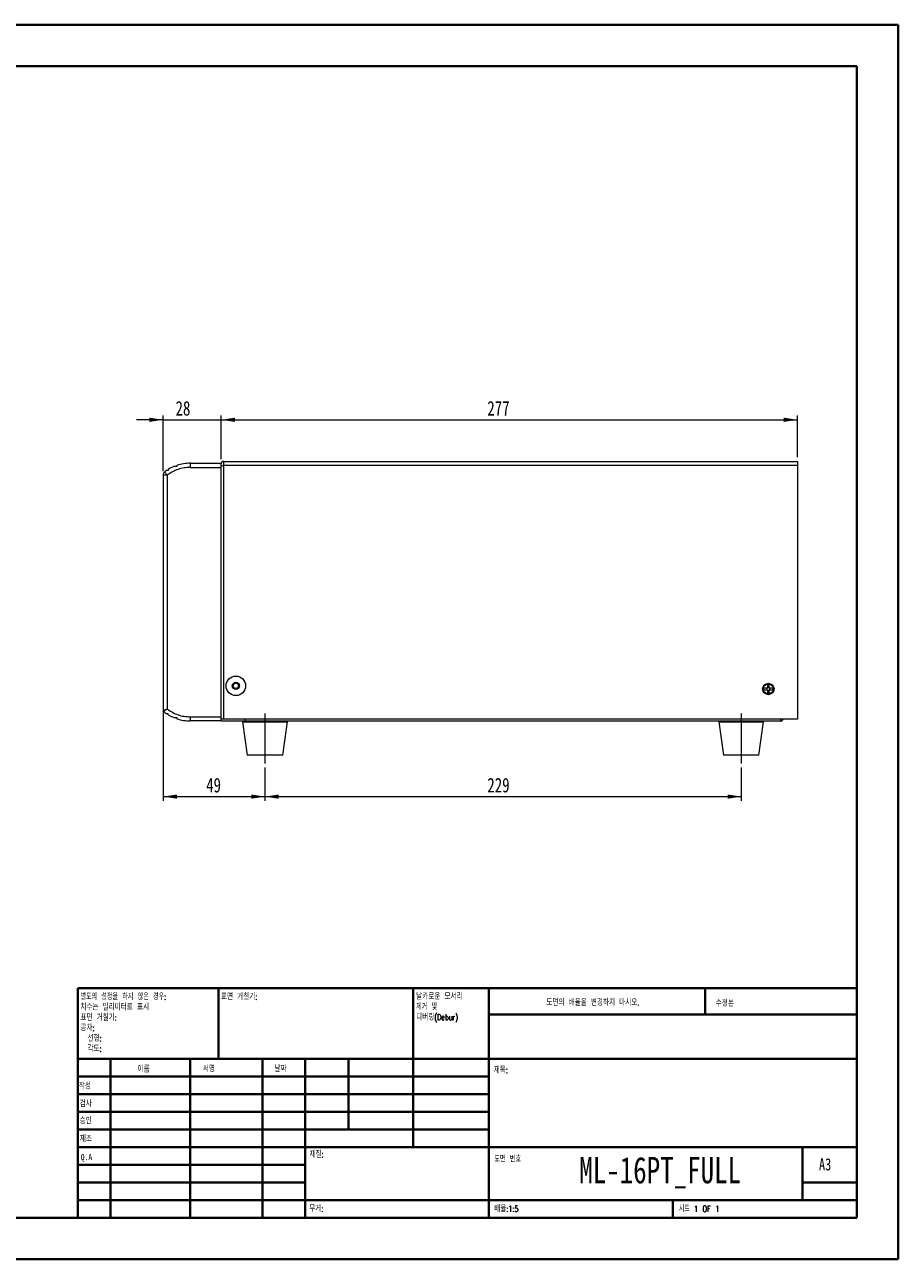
# Model space of a CAD drawing. Header units: millimetres. Extents: x 0 to 420, y 0 to 297.
# Tile 4 of 4: x 210 to 420, y 0 to 297. Entities that reach past the tile are written whole.
import ezdxf

# ---------------------------------------------------------------- set-up
doc = ezdxf.new("R2010")
doc.units = ezdxf.units.MM
doc.linetypes.add('CENTERX2', pattern=[20.32, 12.7, -2.54, 2.54, -2.54])
doc.styles.add('SLDTEXTSTYLE0', font='TXT', dxfattribs={"width": 0.75})
doc.styles.add('SLDTEXTSTYLE1', font='TXT', dxfattribs={"width": 0.75, "bigfont": 'bigfont'})
doc.styles.add('SLDTEXTSTYLE2', font='TXT', dxfattribs={"width": 0.666667, "bigfont": 'bigfont'})
doc.styles.add('SLDTEXTSTYLE3', font='TXT', dxfattribs={"width": 0.7, "bigfont": 'bigfont'})
doc.styles.add('SLDTEXTSTYLE4', font='TXT', dxfattribs={"width": 0.6875, "bigfont": 'bigfont'})
doc.styles.add('SLDTEXTSTYLE5', font='TXT', dxfattribs={"width": 0.691176, "bigfont": 'bigfont'})
doc.dimstyles.new('SLDDIMSTYLE0', dxfattribs={"dimtxt": 3.5, "dimasz": 3.302, "dimexe": 0, "dimexo": 0.0625, "dimgap": 0.875, "dimtad": 1, "dimlfac": 2, "dimrnd": 1e-09, "dimzin": 12, "dimdsep": 46, "dimtxsty": 'SLDTEXTSTYLE0', "dimsah": 1, "dimcen": 0.09, "dimadec": 0, "dimazin": 3, "dimtfac": 1, "dimtofl": 0, "dimtmove": 0, "dimatfit": 3, "dimfxl": 0, "dimfrac": 2, "dimtolj": 1, "dimtzin": 12, "dimarcsym": 0})
doc.dimstyles.new('SLDDIMSTYLE2', dxfattribs={"dimtxt": 3.5, "dimasz": 3.302, "dimexe": 0, "dimexo": 0.0625, "dimgap": 0.875, "dimtad": 1, "dimlfac": 2, "dimrnd": 1e-09, "dimzin": 12, "dimdsep": 46, "dimtxsty": 'SLDTEXTSTYLE0', "dimsah": 1, "dimcen": 0.09, "dimadec": 0, "dimazin": 3, "dimtfac": 1, "dimtmove": 0, "dimatfit": 0, "dimfxl": 0, "dimfrac": 2, "dimtolj": 1, "dimtzin": 12, "dimarcsym": 0})

# ---------------------------------------------------------------- blocks, each defined once
blk = doc.blocks.new('SW_NOTE_0')
at = {"color": 0, "linetype": 'Continuous', "lineweight": 0, "char_height": 1.5, "attachment_point": 1}
for s, insert, style in [('날카로운 모서리', (0, 1.93), 'SLDTEXTSTYLE1'), ('제거 및', (0, -0.57), 'SLDTEXTSTYLE4'), ('디버링(Debur)', (0, -3.07), 'SLDTEXTSTYLE1')]:
    blk.add_mtext(s, dxfattribs=dict(at, insert=insert, style=style))
blk = doc.blocks.new('SW_NOTE_1')
at = {"color": 0, "linetype": 'Continuous', "lineweight": 0, "char_height": 1.5, "attachment_point": 1}
for s, insert, style in [('별도의 설정을 하지 않은 경우:', (0, 1.93), 'SLDTEXTSTYLE5'), ('표면 거칠기:', (0, -3.07), 'SLDTEXTSTYLE1'), ('치수는 밀리미터로 표시', (0, -0.57), 'SLDTEXTSTYLE1'), ('공차:', (0, -5.57), 'SLDTEXTSTYLE1'), ('선형:', (1.69, -8.07), 'SLDTEXTSTYLE1'), ('각도:', (1.69, -10.57), 'SLDTEXTSTYLE1')]:
    blk.add_mtext(s, dxfattribs=dict(at, insert=insert, style=style))
blk = doc.blocks.new('_D_5')
at = {"color": 7, "linetype": 'Continuous', "lineweight": 0}
for p, q in [((243.34, 202.17), (236.99, 202.17)), ((243.34, 189.84), (243.34, 203.17)), ((243.34, 202.17), (257.34, 202.17)), ((257.34, 192.72), (257.34, 203.17)), ((257.34, 202.17), (263.69, 202.17))]:
    blk.add_line(p, q, dxfattribs=at)
for points in [[(243.34, 202.17), (240.04, 202.68), (240.04, 201.66)], [(257.34, 202.17), (260.64, 201.66), (260.64, 202.68)]]:
    blk.add_solid(points, dxfattribs=at)
at = {"color": 7, "linetype": 'Continuous', "lineweight": 0, "insert": (246.33, 206.68, -139.53), "char_height": 3.5, "attachment_point": 1, "style": 'SLDTEXTSTYLE0'}
blk.add_mtext('28', dxfattribs=at)
blk = doc.blocks.new('_D_6')
at = {"color": 7, "linetype": 'Continuous', "lineweight": 0}
for p, q in [((257.34, 192.72), (257.34, 203.17)), ((257.34, 202.17), (395.84, 202.17)), ((395.84, 193.17), (395.84, 203.17))]:
    blk.add_line(p, q, dxfattribs=at)
for points in [[(257.34, 202.17), (260.64, 201.66), (260.64, 202.68)], [(395.84, 202.17), (392.54, 202.68), (392.54, 201.66)]]:
    blk.add_solid(points, dxfattribs=at)
at = {"color": 7, "linetype": 'Continuous', "lineweight": 0, "insert": (321.29, 206.68, -139.53), "char_height": 3.5, "attachment_point": 1, "style": 'SLDTEXTSTYLE0'}
blk.add_mtext('277', dxfattribs=at)
blk = doc.blocks.new('_D_7')
at = {"color": 7, "linetype": 'Continuous', "lineweight": 0}
for p, q in [((243.4, 134.72), (243.4, 110.52)), ((267.84, 118.52), (267.84, 110.52)), ((243.4, 111.52), (267.84, 111.52))]:
    blk.add_line(p, q, dxfattribs=at)
for points in [[(243.4, 111.52), (246.7, 111.01), (246.7, 112.03)], [(267.84, 111.52), (264.54, 112.03), (264.54, 111.01)]]:
    blk.add_solid(points, dxfattribs=at)
at = {"color": 7, "linetype": 'Continuous', "lineweight": 0, "insert": (253.7, 116.03, -139.53), "char_height": 3.5, "attachment_point": 1, "rotation": 360, "style": 'SLDTEXTSTYLE0'}
blk.add_mtext('49', dxfattribs=at)
blk = doc.blocks.new('_D_8')
at = {"color": 7, "linetype": 'Continuous', "lineweight": 0}
for p, q in [((267.84, 118.52), (267.84, 110.52)), ((382.34, 118.52), (382.34, 110.52)), ((267.84, 111.52), (382.34, 111.52))]:
    blk.add_line(p, q, dxfattribs=at)
for points in [[(267.84, 111.52), (271.14, 111.01), (271.14, 112.03)], [(382.34, 111.52), (379.04, 112.03), (379.04, 111.01)]]:
    blk.add_solid(points, dxfattribs=at)
at = {"color": 7, "linetype": 'Continuous', "lineweight": 0, "insert": (321.29, 116.03, -139.53), "char_height": 3.5, "attachment_point": 1, "style": 'SLDTEXTSTYLE0'}
blk.add_mtext('229', dxfattribs=at)

msp = doc.modelspace()

# ---------------------------------------------------------------- linework, layer by layer
at = {"color": 7, "linetype": 'Continuous', "lineweight": 40}
for p, q in [((0.0788, 297.2148), (420.0788, 297.2148)), ((420.0788, 0.2148), (420.0788, 297.2148)), ((25.0788, 287.2148), (410.0788, 287.2148)), ((410.0788, 287.2148), (410.0788, 10.2148)), ((222.8788, 65.4648), (410.0788, 65.4648)), ((222.8788, 65.4648), (222.8788, 10.2148)), ((256.6788, 48.4648), (256.6788, 65.4648)), ((303.4788, 65.4648), (303.4788, 27.2148)), ((321.6788, 65.4648), (321.6788, 10.2148)), ((373.6788, 59.0898), (373.6788, 65.4648)), ((410.0788, 59.0898), (321.6788, 59.0898)), ((410.0788, 48.4648), (222.8788, 48.4648)), ((230.6788, 48.4648), (230.6788, 10.2148)), ((249.8698, 48.4648), (249.8698, 10.2148)), ((267.2778, 48.4648), (267.2778, 10.2148)), ((277.4788, 10.2148), (277.4788, 48.4648)), ((287.8788, 31.4648), (287.8788, 48.4648)), ((321.6788, 44.2148), (222.8788, 44.2148)), ((321.6788, 39.9648), (222.8788, 39.9648)), ((321.6788, 35.7148), (222.8788, 35.7148)), ((321.6788, 31.4648), (222.8788, 31.4648)), ((277.4788, 27.2148), (222.8788, 27.2148)), ((277.4788, 27.2148), (410.0788, 27.2148)), ((397.0788, 14.4648), (397.0788, 27.2148)), ((277.4788, 22.9647), (222.8788, 22.9647)), ((277.4788, 18.7148), (222.8788, 18.7148)), ((410.0788, 18.7148), (397.0788, 18.7148)), ((222.8788, 14.4648), (410.0788, 14.4648)), ((365.8788, 10.2148), (365.8788, 14.4648)), ((25.0788, 10.2148), (410.0788, 10.2148)), ((0.0788, 0.2148), (420.0788, 0.2148))]:
    msp.add_line(p, q, dxfattribs=at)
at = {"color": 7, "linetype": 'Continuous', "lineweight": 15}
for p, q in [((249.8386, 191.7195), (249.8386, 190.7195)), ((249.8386, 191.7195), (257.3386, 191.7195)), ((249.8386, 190.7195), (257.3386, 190.7195)), ((257.3386, 190.7195), (257.3386, 191.7195)), ((257.3386, 191.1695), (257.8386, 191.1695)), ((257.3386, 130.7195), (257.3386, 190.7195)), ((257.8386, 192.1695), (257.8386, 191.1695)), ((257.8386, 192.1695), (395.8386, 192.1695)), ((257.8386, 191.1695), (257.8386, 130.1695)), ((395.8386, 191.1695), (257.8386, 191.1695)), ((395.8386, 192.1695), (395.8386, 191.1695)), ((395.8386, 191.1695), (395.8386, 130.1695)), ((243.3386, 188.8434), (243.3386, 186.4695)), ((243.3386, 188.4695), (243.3386, 187.9695)), ((244.3386, 188.8434), (244.3385, 132.5956)), ((243.3815, 185.7208), (243.3815, 135.7185)), ((243.3957, 185.7195), (243.3957, 135.7195)), ((387.7886, 137.2445), (387.7886, 137.5945)), ((388.6636, 137.5945), (387.7886, 137.5945)), ((387.7886, 137.2445), (388.6636, 137.2445)), ((388.4386, 137.5945), (388.4386, 137.2445)), ((388.6636, 138.4695), (389.0136, 138.4695)), ((388.6636, 138.4695), (388.6636, 137.5945)), ((389.0136, 137.8195), (388.6636, 137.8195)), ((388.6636, 137.2445), (388.6636, 136.3695)), ((388.6636, 137.0195), (389.0136, 137.0195)), ((389.0136, 137.5945), (389.0136, 138.4695)), ((389.8886, 137.5945), (389.0136, 137.5945)), ((389.0136, 136.3695), (389.0136, 137.2445)), ((389.0136, 137.2445), (389.8886, 137.2445)), ((389.2386, 137.2445), (389.2386, 137.5945)), ((389.8886, 137.5945), (389.8886, 137.2445)), ((243.3386, 134.9695), (243.3386, 132.2362)), ((389.0136, 136.3695), (388.6636, 136.3695)), ((243.3882, 132.0866), (243.3888, 132.0861)), ((243.3891, 132.0857), (243.3886, 132.0862)), ((249.8386, 130.7195), (257.3386, 130.7195)), ((249.8386, 130.7195), (249.8386, 129.7195)), ((257.3386, 129.7195), (257.3386, 130.7195)), ((257.3386, 129.7195), (249.8386, 129.7195)), ((257.8386, 130.1695), (257.3386, 130.1695)), ((257.3386, 129.6695), (257.3386, 129.7195)), ((263.0886, 129.6695), (257.3386, 129.6695)), ((395.8386, 130.1695), (257.8386, 130.1695)), ((262.4636, 129.6695), (262.4636, 129.5195)), ((262.4636, 129.5195), (263.5879, 121.5195)), ((262.4636, 129.5195), (267.8127, 129.5195)), ((263.0886, 129.6695), (263.0886, 130.1695)), ((391.8386, 129.6695), (263.0886, 129.6695)), ((267.8127, 129.5195), (273.2136, 129.5195)), ((272.0892, 121.5195), (273.2136, 129.5195)), ((273.2136, 129.5195), (273.2136, 129.6695)), ((376.9636, 129.6695), (376.9636, 129.5195)), ((376.9636, 129.5195), (378.0879, 121.5195)), ((376.9636, 129.5195), (382.3127, 129.5195)), ((382.3127, 129.5195), (387.7136, 129.5195)), ((386.5892, 121.5195), (387.7136, 129.5195)), ((387.7136, 129.5195), (387.7136, 129.6695)), ((391.8386, 129.6695), (391.8386, 130.1695)), ((267.8181, 121.5195), (263.5879, 121.5195)), ((272.0892, 121.5195), (267.8181, 121.5195)), ((382.3181, 121.5195), (378.0879, 121.5195)), ((386.5892, 121.5195), (382.3181, 121.5195))]:
    msp.add_line(p, q, dxfattribs=at)
at = {"color": 7, "linetype": 'CENTERX2', "lineweight": 0, "ltscale": 2.5}
for p, q in [((267.8386, 131.5195), (267.8386, 119.5195)), ((382.3386, 131.5195), (382.3386, 119.5195))]:
    msp.add_line(p, q, dxfattribs=at)
at = {"color": 7, "linetype": 'Continuous', "lineweight": 15, "flags": 128}
msp.add_lwpolyline([(243.4288, 132.0439), (243.4074, 132.064), (243.3891, 132.0858)], dxfattribs=at)
at = {"color": 7, "linetype": 'Continuous', "lineweight": 15}
for centre, radius in [((260.8386, 138.1695), 2.35), ((260.8386, 138.1695), 0.85), ((260.8386, 138.1695), 0.6375), ((388.8386, 137.4195), 1.375), ((388.8386, 137.4195), 1.275), ((388.8386, 137.4195), 1.225)]:
    msp.add_circle(centre, radius, dxfattribs=at)
for centre, radius, start, end in [((249.8386, 181.7195), 10, 113.161868, 121.668243), ((249.8386, 181.7195), 10, 90, 108.723411), ((257.8386, 191.6695), 0.5, 90, 180), ((244.3386, 188.8434), 1, 153.834943, 180), ((249.8386, 181.7195), 10, 124.411509, 127.669887), ((249.8386, 139.7195), 10, 230.131658, 235.588491), ((249.8386, 139.7195), 10, 238.331757, 246.838132), ((249.8386, 139.7195), 10, 251.276589, 270), ((391.8386, 130.1695), 0.5, 270, 0)]:
    msp.add_arc(centre, radius, start, end, dxfattribs=at)
for points, knots in [([(249.8386, 190.7195), (249.3487, 190.6965), (248.3622, 190.6503), (246.9215, 190.2713), (245.5494, 189.6908), (244.7404, 189.1246), (244.3386, 188.8434)], [0, 0, 0, 0, 0.2483043, 0.50000051, 0.75169596, 1, 1, 1, 1]), ([(244.5886, 190.2305), (244.5886, 190.2185), (244.5886, 190.1933), (244.5886, 190.046), (244.5886, 189.9695)], [0, 0, 0, 0, 0.48057402, 1, 1, 1, 1]), ([(246.6286, 190.9135), (246.4452, 190.9135), (246.1867, 190.9135), (245.9763, 190.9135), (245.914, 190.9135), (245.9081, 190.9135), (245.9053, 190.9135)], [0, 0, 0, 0, 0.56041409, 0.79033011, 0.89756914, 1, 1, 1, 1]), ([(246.6286, 191.1903), (246.6286, 191.1773), (246.6286, 191.1511), (246.6286, 190.9933), (246.6286, 190.9135)], [0, 0, 0, 0, 0.49445028, 1, 1, 1, 1]), ([(244.3386, 188.8434), (244.2075, 188.8434), (243.9454, 188.8434), (243.6149, 188.8434), (243.3836, 188.8434), (243.3536, 188.8434), (243.3386, 188.8434)], [0, 0, 0, 0, 0.24999944, 0.50000097, 0.74999587, 1, 1, 1, 1]), ([(243.4344, 189.2592), (243.4665, 189.3227), (243.5289, 189.4467), (243.6256, 189.5462), (243.6733, 189.5902), (243.6776, 189.5939), (243.6796, 189.5956)], [0, 0, 0, 0, 0.37664301, 0.73417733, 0.87450205, 1, 1, 1, 1]), ([(243.7274, 189.6349), (243.6697, 189.5847), (243.5541, 189.4843), (243.4787, 189.351), (243.441, 189.2844)], [0, 0, 0, 0, 0.50000195, 1, 1, 1, 1]), ([(243.6796, 189.5956), (243.6782, 189.5943), (243.6753, 189.5917), (243.653, 189.5723), (243.6267, 189.5445), (243.6107, 189.5276)], [0, 0, 0, 0, 0.2652727, 0.55189221, 1, 1, 1, 1]), ([(243.7274, 189.6349), (243.7366, 189.6231), (243.755, 189.5993), (243.8963, 189.4162), (244.0983, 189.1546), (244.2585, 188.9471), (244.3386, 188.8434)], [0, 0, 0, 0, 0.25000496, 0.49999932, 0.75000252, 1, 1, 1, 1]), ([(244.5886, 189.9695), (244.4822, 189.9695), (244.3256, 189.9695), (244.2046, 189.9695), (244.1929, 189.9695), (244.1872, 189.9695)], [0, 0, 0, 0, 0.52066546, 0.76671387, 1, 1, 1, 1]), ([(243.3386, 186.4695), (243.3462, 186.3647), (243.3581, 186.2028), (243.3907, 185.9356), (243.3941, 185.7905), (243.3957, 185.7195)], [0, 0, 0, 0, 0.48349101, 0.74696658, 1, 1, 1, 1]), ([(243.3502, 186.4282), (243.3584, 186.3148), (243.3741, 186.0962), (243.3869, 185.8389), (243.3931, 185.7151)], [0, 0, 0, 0, 0.51851408, 1, 1, 1, 1]), ([(243.3957, 135.7195), (243.3944, 135.6541), (243.3916, 135.5205), (243.3607, 135.2512), (243.3475, 135.0839), (243.3386, 134.9695)], [0, 0, 0, 0, 0.23318755, 0.47602195, 1, 1, 1, 1]), ([(243.3932, 135.7238), (243.387, 135.6001), (243.3741, 135.3429), (243.3584, 135.1242), (243.3503, 135.0108)], [0, 0, 0, 0, 0.4810354, 1, 1, 1, 1]), ([(243.3832, 135.7195), (243.3828, 135.7195), (243.3819, 135.7195), (243.3902, 135.7195), (243.3947, 135.7194)], [0, 0, 0, 0, 0.44465505, 1, 1, 1, 1]), ([(243.3386, 132.2362), (243.3515, 132.2409), (243.3781, 132.2505), (243.5837, 132.3224), (243.8361, 132.4124), (244.0944, 132.5064), (244.2502, 132.5633), (244.3385, 132.5956)], [0, 0, 0, 0, 0.223598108, 0.460034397, 0.692257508, 0.825644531, 1, 1, 1, 1]), ([(243.3386, 132.2362), (243.3397, 132.2179), (243.342, 132.1815), (243.3605, 132.1295), (243.3885, 132.082), (243.415, 132.0569), (243.4283, 132.0443)], [0, 0, 0, 0, 0.24999454, 0.50000447, 0.74999993, 1, 1, 1, 1]), ([(244.3385, 132.5956), (244.2611, 132.5472), (244.1204, 132.4591), (243.8849, 132.3158), (243.6534, 132.1768), (243.4651, 132.0654), (243.4404, 132.0512), (243.4283, 132.0443)], [0, 0, 0, 0, 0.16927241, 0.30775098, 0.54009361, 0.77535502, 1, 1, 1, 1]), ([(244.5886, 131.4695), (244.4821, 131.4695), (244.3254, 131.4695), (244.2045, 131.4695), (244.1929, 131.4695), (244.1872, 131.4695)], [0, 0, 0, 0, 0.52116851, 0.76698814, 1, 1, 1, 1]), ([(244.3385, 132.5956), (244.7403, 132.3144), (245.5494, 131.7482), (246.9214, 131.1677), (248.3622, 130.7887), (249.3487, 130.7425), (249.8386, 130.7195)], [0, 0, 0, 0, 0.24830373, 0.49999975, 0.75169527, 1, 1, 1, 1]), ([(244.5886, 131.2085), (244.5886, 131.2205), (244.5886, 131.2456), (244.5886, 131.393), (244.5886, 131.4695)], [0, 0, 0, 0, 0.48045699, 1, 1, 1, 1]), ([(245.9053, 130.5255), (245.9082, 130.5255), (245.9142, 130.5255), (245.9788, 130.5255), (246.1906, 130.5255), (246.4479, 130.5255), (246.6286, 130.5255)], [0, 0, 0, 0, 0.1040902, 0.21317595, 0.44727702, 1, 1, 1, 1]), ([(246.6286, 130.5255), (246.6286, 130.4452), (246.6286, 130.2875), (246.6286, 130.2615), (246.6286, 130.2487)], [0, 0, 0, 0, 0.50931474, 1, 1, 1, 1])]:
    msp.add_open_spline(points, degree=3, knots=knots, dxfattribs=at)
at = {"color": 8, "linetype": 'Continuous', "lineweight": 15}
for points, knots in [([(243.3832, 185.7195), (243.3827, 185.7195), (243.3812, 185.7195), (243.3898, 185.7195), (243.3957, 185.7195)], [0, 0, 0, 0, 0.2970435, 1, 1, 1, 1]), ([(243.3957, 135.7195), (243.3898, 135.7195), (243.3812, 135.7195), (243.3827, 135.7195), (243.3832, 135.7195)], [0, 0, 0, 0, 0.70295649, 1, 1, 1, 1])]:
    msp.add_open_spline(points, degree=3, knots=knots, dxfattribs=at)

# ---------------------------------------------------------------- block references
at = {"color": 7, "linetype": 'Continuous', "lineweight": 0}
for name, p in [('SW_NOTE_1', (223.4725, 62.2022)), ('SW_NOTE_0', (304.1881, 62.2843))]:
    msp.add_blockref(name, p, dxfattribs=at)

# ---------------------------------------------------------------- texts
for s, insert, char_height, attachment_point, style in [('표면 거칠기:', (257.2501, 64.1341), 1.5, 1, 'SLDTEXTSTYLE1'), ('도면의 배율을 변경하지 마시오.', (335.4935, 62.7478), 1.5, 1, 'SLDTEXTSTYLE1'), ('수정본', (376.2064, 62.5497), 1.5, 1, 'SLDTEXTSTYLE1'), ('이름', (237.2011, 46.7163), 1.5, 1, 'SLDTEXTSTYLE1'), ('서명', (252.9124, 46.7765), 1.5, 1, 'SLDTEXTSTYLE1'), ('날짜', (270.0935, 46.791), 1.5, 1, 'SLDTEXTSTYLE1'), ('제목:', (322.835, 46.4931), 1.5, 1, 'SLDTEXTSTYLE1'), ('작성', (223.091, 42.6445), 1.5, 1, 'SLDTEXTSTYLE1'), ('검사', (223.2893, 38.3692), 1.5, 1, 'SLDTEXTSTYLE1'), ('승인', (223.2806, 34.2791), 1.5, 1, 'SLDTEXTSTYLE1'), ('제조', (223.334, 29.9485), 1.5, 1, 'SLDTEXTSTYLE1'), ('Q.A', (223.5479, 25.5644), 1.5, 1, 'SLDTEXTSTYLE0'), ('재질:', (278.5247, 26.2008), 1.5, 1, 'SLDTEXTSTYLE1'), ('도면 번호', (322.9528, 25.0834), 1.5, 1, 'SLDTEXTSTYLE3'), ('ML-16PT_FULL', (362.8382, 24.8465), 6.35, 2, 'SLDTEXTSTYLE0'), ('A3', (400.9998, 24.5152), 2.91042, 1, 'SLDTEXTSTYLE0'), ('무게:', (278.4967, 13.1641), 1.4986, 1, 'SLDTEXTSTYLE1'), ('배율:1:5', (322.9528, 13.1149), 1.5, 1, 'SLDTEXTSTYLE1'), ('시트 1 OF 1', (367.3571, 13.1149), 1.5, 1, 'SLDTEXTSTYLE2')]:
    msp.add_mtext(s, dxfattribs=dict(at, insert=insert, char_height=char_height, attachment_point=attachment_point, style=style))

# ---------------------------------------------------------------- dimensions: what is measured, and where the dimension line sits
for base, p1, p2, dimstyle, picture, middle in [((257.3386, 202.1695), (243.3386, 188.8434), (257.3386, 191.7195), 'SLDDIMSTYLE2', '_D_5', (250.3386, 202.1695)), ((382.3386, 111.5195), (267.8386, 119.5195), (382.3386, 119.5195), 'SLDDIMSTYLE0', '_D_8', (326.5886, 111.5195))]:
    dim = msp.add_linear_dim(base=base, p1=p1, p2=p2, dimstyle=dimstyle, dxfattribs=at)
    dim.commit()
    dim.dimension.update_dxf_attribs({"geometry": picture, "text_midpoint": middle, "dimtype": 160})
dim = msp.add_linear_dim(base=(395.8386, 202.1695), p1=(257.3386, 191.7195), p2=(395.8386, 192.1695), angle=0, dimstyle='SLDDIMSTYLE0', dxfattribs=at)
dim.commit()
dim.dimension.update_dxf_attribs({"geometry": '_D_6', "text_midpoint": (326.5886, 202.1695), "dimtype": 160})
dim = msp.add_linear_dim(base=(267.8386, 111.5195), p1=(243.3957, 135.7195), p2=(267.8386, 119.5195), angle=360, text=' 49', dimstyle='SLDDIMSTYLE0', dxfattribs=at)
dim.commit()
dim.dimension.update_dxf_attribs({"geometry": '_D_7', "text_midpoint": (255.6231, 111.5195), "dimtype": 160})

doc.saveas('drawing.dxf')
